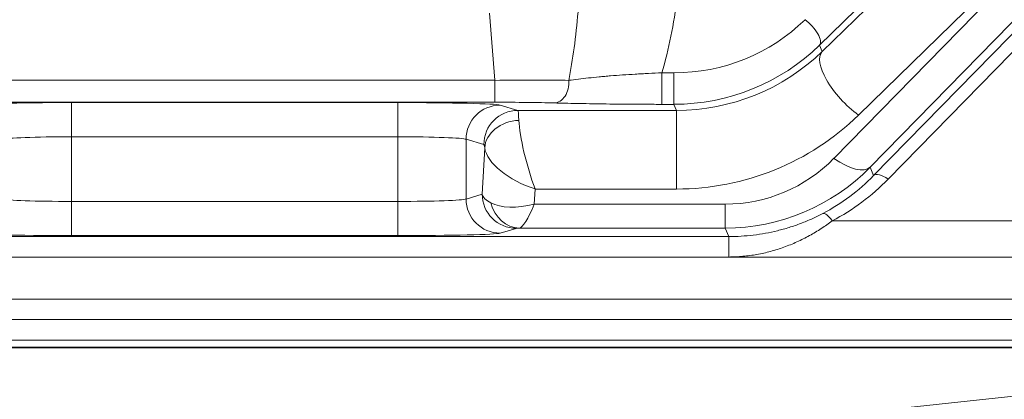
# Model space of a CAD drawing. Header units: millimetres. Extents: x 4 to 836, y 5 to 589.
# Tile 163 of 168: x 669.01 to 683.39, y 370.12 to 375.67. Entities that reach past the tile are written whole.
import ezdxf

# ---------------------------------------------------------------- set-up
doc = ezdxf.new("R2010")
doc.units = ezdxf.units.MM
doc.layers.add('1', color=7, linetype='Continuous', true_color=0xffffff)
doc.styles.add('ideas_simplex', font='simplex.shx')
doc.dimstyles.get("Standard").update_dxf_attribs({"dimtxt": 0.18, "dimasz": 0.18, "dimexe": 0.18, "dimexo": 0.0625, "dimgap": 0.09, "dimtad": 0, "dimtih": 1, "dimtoh": 1, "dimdec": 4, "dimzin": 0, "dimdsep": 46, "dimtxsty": 'Standard', "dimcen": 0.09, "dimadec": 0, "dimazin": 0, "dimtfac": 1, "dimtdec": 4, "dimtofl": 0, "dimtmove": 0, "dimatfit": 3, "dimfxl": 1, "dimtolj": 1, "dimtzin": 0, "dimarcsym": 0})

# ---------------------------------------------------------------- blocks, each defined once
blk = doc.blocks.new('_U13')
at = {"layer": '1', "color": 27, "lineweight": 13}
for p, q in [((654.348915, 333.91075), (672.699261, 414.651708)), ((672.699261, 414.651708), (674.699261, 414.651708))]:
    blk.add_line(p, q, dxfattribs=at)
at = {"layer": '1', "color": 27, "lineweight": 18}
for points in [[(656.964061, 345.417314), (657.113102, 348.459944), (658.144756, 348.225479)], [(656.011084, 341.224244), (655.862043, 338.181614), (654.830389, 338.416079)]]:
    blk.add_solid(points, dxfattribs=at)
at = {"layer": '1', "color": 87, "linetype": 'Continuous', "lineweight": 25, "char_height": 3, "attachment_point": 7, "line_spacing_factor": 1.204819, "style": 'ideas_simplex'}
for s, insert in [('\\W1.4646;n°5', (685.598261, 412.286708)), ('\\W1.1484;M', (676.358261, 412.286708)), ('\\W1.2250;4', (679.928261, 412.286708)), ('\\W0.9923;   DEPTH 6mm', (667.613261, 406.286708))]:
    blk.add_mtext(s, dxfattribs=dict(at, insert=insert))

msp = doc.modelspace()

# ---------------------------------------------------------------- linework, layer by layer
at = {"layer": '1', "color": 143, "linetype": 'Continuous', "lineweight": 13}
for p, q in [((681.48, 373.387), (693.391, 385.582)), ((693.603, 385.53), (681.692, 373.335)), ((690.783, 385.158), (680.69, 375.295)), ((680.729, 375.201), (684.865, 379.243)), ((680.9, 373.639), (685.465, 378.313)), ((685.395, 378.313), (681.259, 374.271)), ((685.995, 378.183), (681.43, 373.509)), ((675.947, 374.78), (675.872, 375.76)), ((680.69, 375.295), (680.729, 375.201)), ((678.389, 374.889), (678.564, 374.889)), ((678.389, 374.429), (678.389, 374.889)), ((678.564, 374.889), (678.564, 374.429)), ((668.351, 374.78), (675.947, 374.78)), ((675.947, 374.78), (675.947, 374.459)), ((675.947, 374.459), (668.351, 374.459)), ((669.765, 374.454), (669.765, 373.954)), ((669.765, 374.454), (674.532, 374.454)), ((674.532, 374.454), (674.532, 373.954)), ((676.027, 374.418), (676.286, 374.341)), ((678.564, 374.429), (678.389, 374.429)), ((678.601, 374.341), (678.564, 374.429)), ((676.286, 374.341), (678.601, 374.341)), ((678.601, 374.341), (678.601, 373.191)), ((669.765, 373.954), (669.765, 373.01)), ((674.532, 373.954), (669.765, 373.954)), ((674.532, 373.01), (674.532, 373.954)), ((675.788, 373.841), (675.529, 373.918)), ((675.529, 373.918), (675.529, 373.045)), ((675.764, 373.116), (675.801, 373.792)), ((681.43, 373.509), (681.48, 373.387)), ((676.537, 373.191), (676.525, 372.97)), ((678.601, 373.191), (676.537, 373.191)), ((669.765, 373.01), (674.532, 373.01)), ((669.765, 373.01), (669.765, 372.51)), ((674.532, 373.01), (674.532, 372.51)), ((675.529, 373.045), (675.764, 373.116)), ((676.525, 372.97), (679.314, 372.97)), ((679.314, 372.62), (679.314, 372.97)), ((680.877, 372.726), (683.885, 372.726)), ((676.262, 372.616), (676.027, 372.546)), ((679.314, 372.62), (676.307, 372.62)), ((679.365, 372.496), (679.314, 372.62)), ((615.932, 372.496), (679.365, 372.496)), ((674.532, 372.51), (669.765, 372.51)), ((679.365, 372.197), (679.365, 372.496)), ((696.372, 372.193), (598.925, 372.193)), ((679.365, 372.197), (615.932, 372.197)), ((604.291, 371.582), (691.006, 371.582)), ((608.271, 370.878), (687.026, 370.878)), ((687.026, 370.87), (608.271, 370.87)), ((674.308, 369.174), (686.62, 370.497))]:
    msp.add_line(p, q, dxfattribs=at)
at = {"layer": '1', "color": 143, "linetype": 'Continuous', "lineweight": 18}
for p, q in [((691.006, 371.282), (604.291, 371.282)), ((604.184, 370.982), (691.114, 370.982))]:
    msp.add_line(p, q, dxfattribs=at)
at = {"layer": '1', "color": 143, "linetype": 'Continuous', "lineweight": 13}
for centre, major_axis, ratio, start_param, end_param in [((675.646, 377.85), (-0.61, 5.359), 0.555322, 4.065229, 4.296156), ((675.646, 378.649), (-0.489, 5.474), 0.272631, 3.903241, 4.136783), ((678.582, 377.546), (-2.653, -0.511), 0.98281, 1.377289, 2.162404), ((680.478, 375.507), (-0.21, 0.215), 0.402972, 3.170199, 5.103517), ((678.582, 377.386), (-2.947, -0.57), 0.984491, 1.376954, 2.162069), ((678.625, 377.281), (-2.949, -0.564), 0.978608, 1.377778, 2.162892), ((681.259, 374.671), (0.524, -0.536), 0.402972, 3.170199, 5.103517), ((675.943, 374.727), (-1.503, -0.023), 0.034806, 3.902736, 4.709239), ((676.814, 374.749), (0.008, 0.3), 0.722159, 3.179445, 4.834687), ((669.765, 374.415), (-1.5, 0), 0.026186, 4.712389, 6.195919), ((674.532, 374.415), (-1.5, 0), 0.026186, 3.228859, 4.712389), ((676.027, 373.918), (-0.143, -0.479), 0.995856, 3.433556, 5.002071), ((675.943, 374.428), (-1.203, 0), 0.026128, 3.902605, 4.709108), ((676.286, 373.841), (0.143, 0.479), 0.995856, 0.291963, 1.860478), ((676.286, 373.591), (0, -0.75), 0.029163, 2.505603, 3.115413), ((678.625, 376.881), (-3.685, -0.71), 0.98281, 1.377289, 2.162404), ((676.299, 373.792), (0.497, 0.059), 0.802499, 1.475989, 2.994994), ((676.537, 373.591), (-0.207, 0.749), 0.157833, 0.592362, 2.089349), ((669.765, 373.915), (-1, 0), 0.039279, 4.712389, 6.195919), ((674.532, 373.915), (-1, 0), 0.039279, 3.228859, 4.712389), ((675.788, 373.591), (0, -0.25), 0.087489, 2.505603, 3.115413), ((676.537, 373.591), (-0.723, 0.306), 0.478289, 0.273353, 1.770341), ((679.298, 375.258), (-0.46, 2.243), 0.981792, 2.942892, 3.728006), ((680.9, 374.039), (-0.537, 0.524), 0.410893, 1.952429, 3.112876), ((679.298, 375.658), (-0.605, 2.979), 0.986374, 2.943826, 3.728941), ((681.692, 373.175), (0.215, -0.21), 0.410893, 1.952429, 3.112876), ((679.343, 375.549), (-0.616, 2.996), 0.97997, 3.41894, 3.727808), ((679.343, 375.709), (-0.675, 3.29), 0.981792, 3.419137, 3.728006), ((669.765, 373.049), (-1, 0), 0.039279, 0.087266, 1.570796), ((674.532, 373.049), (-1, 0), 0.039279, 1.570796, 3.054326), ((676.027, 373.045), (0.143, -0.479), 0.995856, 4.422707, 5.991222), ((676.511, 373.115), (-0.75, 0.025), 0.344332, 0.09585, 0.610401), ((676.262, 373.116), (-0.143, 0.479), 0.995856, 1.281115, 2.84963), ((676.525, 373.369), (-0.751, -0.254), 0.483887, 0.426364, 1.4088), ((676.307, 373.119), (-0.022, 0.499), 0.864178, 1.798159, 3.089547), ((676.525, 373.369), (-0.229, -0.749), 0.170757, 0.078247, 1.060683), ((680.877, 372.566), (0.14, -0.265), 0.281662, 2.061936, 3.112164), ((669.765, 372.549), (-1.5, 0), 0.026186, 0.087266, 1.570796), ((674.532, 372.549), (-1.5, 0), 0.026186, 1.570796, 3.054326), ((676.511, 372.615), (-0.25, 0), 0.031404, 5.663725, 6.178276)]:
    msp.add_ellipse(centre, major_axis=major_axis, ratio=ratio, start_param=start_param, end_param=end_param, dxfattribs=at)
for points, knots in [([(677.03, 374.78), (677.12, 374.792), (677.215, 374.804), (677.366, 374.82), (677.418, 374.825), (677.499, 374.833), (677.527, 374.835), (677.582, 374.84), (677.611, 374.843), (677.696, 374.85), (677.755, 374.854), (677.875, 374.862), (677.936, 374.866), (678.03, 374.872), (678.062, 374.874), (678.127, 374.877), (678.159, 374.879), (678.257, 374.884), (678.322, 374.887), (678.389, 374.889)], [0, 0, 0, 0, 0.25, 0.25, 0.375, 0.375, 0.4375, 0.4375, 0.5, 0.5, 0.625, 0.625, 0.75, 0.75, 0.8125, 0.8125, 0.875, 0.875, 1, 1, 1, 1]), ([(679.365, 372.496), (679.486, 372.496), (679.605, 372.503), (679.783, 372.525), (679.841, 372.534), (679.959, 372.555), (680.017, 372.567), (680.133, 372.596), (680.19, 372.611), (680.276, 372.638), (680.304, 372.647), (680.361, 372.667), (680.39, 372.677), (680.474, 372.709), (680.528, 372.732), (680.636, 372.78), (680.688, 372.806), (680.739, 372.833)], [0, 0, 0, 0, 0.25, 0.25, 0.375, 0.375, 0.5, 0.5, 0.625, 0.625, 0.6875, 0.6875, 0.75, 0.75, 0.875, 0.875, 1, 1, 1, 1]), ([(680.877, 372.726), (680.825, 372.687), (680.771, 372.65), (680.66, 372.577), (680.603, 372.543), (680.514, 372.493), (680.484, 372.478), (680.422, 372.447), (680.391, 372.432), (680.298, 372.389), (680.235, 372.364), (680.107, 372.317), (679.977, 372.276), (679.844, 372.246), (679.742, 372.228), (679.708, 372.223), (679.64, 372.214), (679.606, 372.21), (679.503, 372.201), (679.434, 372.197), (679.365, 372.197)], [0, 0, 0, 0, 0.125, 0.125, 0.25, 0.25, 0.3125, 0.3125, 0.375, 0.375, 0.5, 0.5, 0.625, 0.75, 0.75, 0.8125, 0.8125, 0.875, 0.875, 1, 1, 1, 1])]:
    msp.add_open_spline(points, degree=3, knots=knots, dxfattribs=at)
at = {"layer": '1', "color": 143, "linetype": 'Continuous', "lineweight": 18}
msp.add_open_spline([(678.389, 374.429), (678.313, 374.429), (678.238, 374.429), (678.126, 374.43), (678.089, 374.43), (678.034, 374.43), (678.015, 374.43), (677.978, 374.431), (677.96, 374.431), (677.869, 374.431), (677.798, 374.432), (677.66, 374.433), (677.592, 374.434), (677.492, 374.436), (677.459, 374.436), (677.393, 374.437), (677.361, 374.438), (677.267, 374.439), (677.206, 374.44), (677.029, 374.444), (676.918, 374.446), (676.814, 374.449)], degree=3, knots=[0, 0, 0, 0, 0.125, 0.125, 0.1875, 0.1875, 0.21875, 0.21875, 0.25, 0.25, 0.375, 0.375, 0.5, 0.5, 0.5625, 0.5625, 0.625, 0.625, 0.75, 0.75, 1, 1, 1, 1], dxfattribs=at)

# ---------------------------------------------------------------- dimensions: what is measured, and where the dimension line sits
at = {"layer": '1', "color": 87, "linetype": 'Continuous', "lineweight": 25}
dim = msp.add_diameter_dim_2p(p1=(656.011, 341.224), p2=(656.964, 345.417), text=' \\C87;M\\C87;4 \\C87;{\\H1.00x;\\Fsimplex.shx;n°5\\Fsimplex.shx;}\\C87;\\P\\C87;{\\H1.00x;\\Fsimplex.shx;   DEPTH 6mm\\Fsimplex.shx;}\\C87;', dimstyle='Standard', override={"dimtxt": 3, "dimasz": 3, "dimexe": 2, "dimexo": 2.5, "dimgap": 1.5, "dimtih": 1, "dimtoh": 1, "dimdec": 2, "dimlfac": 1, "dimzin": 8, "dimdsep": 44, "dimlunit": 2, "dimpost": '', "dimtxsty": 'ideas_simplex', "dimsah": 1, "dimse1": 0, "dimse2": 0, "dimsd1": 0, "dimsd2": 0, "dimclrd": 27, "dimclre": 152, "dimclrt": 87, "dimtol": 0, "dimtm": -0.1, "dimtfac": 0.5, "dimtdec": 2, "dimtofl": 1, "dimtmove": 0, "dimatfit": 2, "dimtzin": 8, "dimlwd": 13, "dimlwe": 13}, dxfattribs=at)
dim.commit()
dim.dimension.update_dxf_attribs({"geometry": '_U13', "text_midpoint": (685.124, 411.652), "dimtype": 163})

doc.saveas('drawing.dxf')
